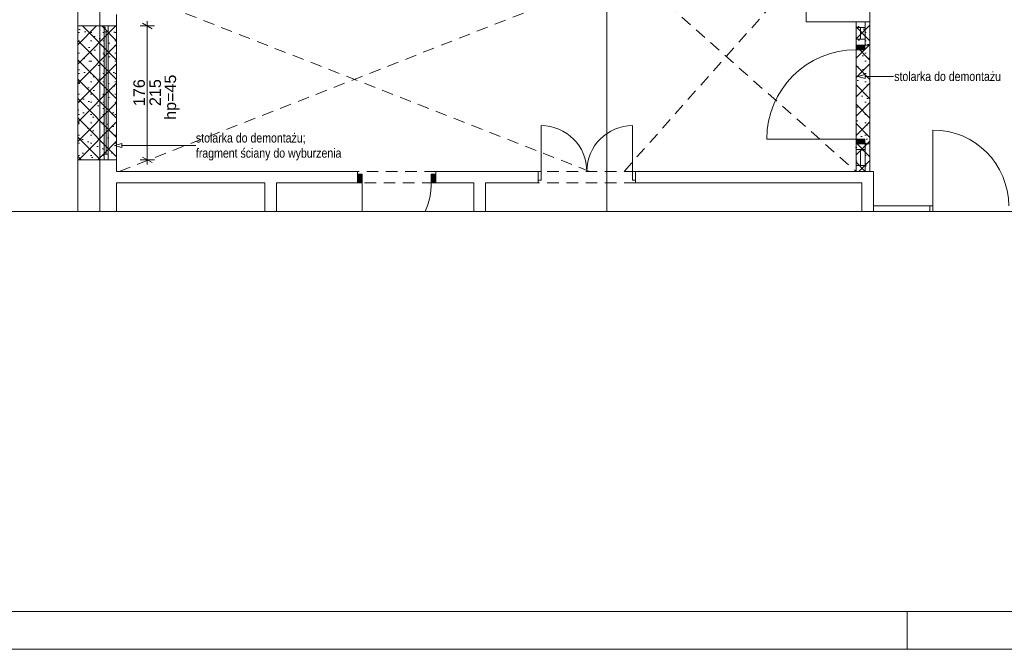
# Paper-space layout 'A-20 ROZBIÓRKI - PIĘTRO 2' of a CAD drawing. Header units: millimetres. Extents: x 0 to 540, y 0 to 297.
# Tile 2 of 9: x 64 to 193, y 0 to 82. Entities that reach past the tile are written whole.
import ezdxf
from ezdxf.xclip import XClip

# ---------------------------------------------------------------- set-up
doc = ezdxf.new("R2010")
doc.units = ezdxf.units.MM
doc.header["$MEASUREMENT"] = 0
doc.header["$XCLIPFRAME"] = 0
for name, pattern in [('ACAD_ISO03W100', [300, 120, -180]), ('DASHDOTX2', [1000, 500, -250, 0, -250]), ('Przer. długie kreski', [2.5, 1.5, -1]), ('PRZERYWANA_DU_A', [550, 350.0000000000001, -199.9999999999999])]:
    doc.linetypes.add(name, pattern=pattern)
for name, color, linetype, lineweight in [('0_Nr_pióra__2', 8, 'Continuous', 13), ('A_wymiary_Nr_pióra__1', 7, 'Continuous', 20), ('A_wymiary_Nr_pióra__2', 8, 'Continuous', 13), ('A_ściany_Nr_pióra__1', 7, 'Continuous', 20), ('Drzwi Archicad_Nr_pióra__1', 7, 'Continuous', 20)]:
    doc.layers.add(name, color=color, linetype=linetype, lineweight=lineweight)
for name, color, linetype, lineweight, true_color in [('A_Arkusz_Nr_pióra__255', 7, 'Continuous', 15, 0x242424), ('A_opis_Nr_pióra__255', 7, 'Continuous', 15, 0x242424), ('A_opis_Nr_pióra__8', 7, 'Continuous', 13, 0x4c4c4c), ('A_osie_Nr_pióra__16', 7, 'Continuous', 5, 0x0f0f0f), ('A_rozbiórki_Nr_pióra__10', 7, 'Continuous', 13, 0x4b4b4b), ('A_sufit_Nr_pióra__4', 7, 'Continuous', 18, 0x4b4b4b), ('A_ściany_Nr_pióra__10', 7, 'Continuous', 13, 0x4b4b4b), ('A_ściany_Nr_pióra__19', 7, 'Continuous', 5, 0x191919), ('Okna Archicada_Nr_pióra__19', 7, 'Continuous', 5, 0x191919)]:
    doc.layers.add(name, color=color, linetype=linetype, lineweight=lineweight, true_color=true_color)
for name, color, linetype in [('A_podrys', 7, 'Continuous'), ('A_rozbiórki', 7, 'Continuous'), ('Drzwi Archicad', 7, 'Continuous')]:
    doc.layers.add(name, color=color, linetype=linetype)
doc.styles.add('STYL_AUTOMATYCZNY_2', font='ARIALN.TTF')
doc.styles.add('STYL_AUTOMATYCZNY_4', font='arial.ttf')
pattern_1 = [(45, (-1568.391002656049, -322.1498506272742), (-1.257235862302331, 1.257235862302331), []), (135, (-1568.391002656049, -322.1498506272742), (1.257235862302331, 1.257235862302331), []), (90, (-1569.648238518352, -320.8926147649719), (-1.600200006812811, 0), [0, -1.066800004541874, 0, -1.600200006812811]), (155, (-1568.391002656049, -319.6353789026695), (0.6762737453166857, 1.450273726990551), [0, -0.7823200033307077, 0, -1.351280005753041])]

# ---------------------------------------------------------------- blocks, each defined once
blk = doc.blocks.new('Rysunek_1_1', base_point=(-1568.391002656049, -322.1498506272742))
at = {"layer": 'A_rozbiórki', "linetype": 'Continuous', "lineweight": 0, "true_color": 0x4b4b4b}
h = blk.add_hatch(dxfattribs=at)
h.set_pattern_fill('facing_tile_0001', color=251, style=0, pattern_type=2)
h.set_pattern_definition(pattern_1)
h.paths.add_polyline_path([(77.08110631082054, 63.66421606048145), (77.08110631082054, 81.08421606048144), (72.03410631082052, 81.08421606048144), (72.03410631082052, 63.66421606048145)])
h = blk.add_hatch(dxfattribs=at)
h.set_pattern_fill('facing_tile_0001', color=251, style=0, pattern_type=2)
h.set_pattern_definition(pattern_1)
h.paths.add_polyline_path([(173.36110631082, 81.61421606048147), (173.36110631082, 62.16421606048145), (175.1611063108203, 62.16421606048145), (175.1611063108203, 81.61421606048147)])
at = {"layer": 'Drzwi Archicad', "linetype": 'Continuous', "lineweight": 0, "true_color": 0xfdfdfd}
for points in [[(174.5111063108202, 78.59061506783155), (173.36110631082, 78.59061506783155), (173.36110631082, 77.9906150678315), (174.5111063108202, 77.9906150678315)], [(173.36110631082, 65.76421606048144), (174.5111063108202, 65.76421606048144), (174.5111063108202, 66.36421606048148), (173.36110631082, 66.36421606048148)], [(108.4611063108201, 60.6642160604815), (109.06110631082, 60.6642160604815), (109.06110631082, 61.81421606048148), (108.4611063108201, 61.81421606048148)], [(118.6521158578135, 61.81421606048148), (118.0521158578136, 61.81421606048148), (118.0521158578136, 60.6642160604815), (118.6521158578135, 60.6642160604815)]]:
    blk.add_hatch(color=7, dxfattribs=at).paths.add_polyline_path(points)
at = {"layer": '0_Nr_pióra__2', "color": 8, "linetype": 'PRZERYWANA_DU_A', "lineweight": 13, "flags": 128}
for points in [[(58.735121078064, 56.92498347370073), (173.7351210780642, 56.92498347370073)], [(173.7351210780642, 56.92498347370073), (208.7351210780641, 56.92498347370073)]]:
    blk.add_lwpolyline(points, dxfattribs=at)
at = {"layer": 'A_opis_Nr_pióra__255', "color": 250, "linetype": 'Continuous', "lineweight": 15, "true_color": 0x242424}
for p, q in [((173.6136054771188, 74.51389080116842), (174.5466201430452, 74.76388994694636)), ((173.6136054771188, 74.51389080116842), (174.5466201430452, 74.26389165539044)), ((174.5466201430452, 74.76388994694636), (174.5466201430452, 74.26389165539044)), ((174.5466201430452, 74.51389080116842), (175.9900005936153, 74.51389080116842)), ((175.9900005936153, 74.51389080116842), (178.2306181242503, 74.51389080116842)), ((76.81373694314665, 65.52243797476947), (77.746751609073, 65.77243712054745)), ((76.81373694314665, 65.52243797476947), (77.746751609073, 65.27243882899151)), ((77.746751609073, 65.77243712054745), (77.746751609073, 65.27243882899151)), ((77.746751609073, 65.52243797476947), (85.16595806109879, 65.52243797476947)), ((85.16595806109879, 65.52243797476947), (87.40657559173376, 65.52243797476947))]:
    blk.add_line(p, q, dxfattribs=at)
at = {"layer": 'A_osie_Nr_pióra__16', "color": 250, "linetype": 'DASHDOTX2', "lineweight": 5, "true_color": 0x0f0f0f}
for p, q in [((74.90610701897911, 188.7450023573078), (74.90610701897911, 56.92498492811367)), ((140.9061054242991, 188.7450023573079), (140.9061054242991, 56.92498492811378))]:
    blk.add_line(p, q, dxfattribs=at)
at = {"layer": 'A_rozbiórki_Nr_pióra__10', "color": 251, "linetype": 'ACAD_ISO03W100', "lineweight": 13, "true_color": 0x4b4b4b, "flags": 128}
for points in [[(77.08110631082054, 63.66421606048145), (72.03410631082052, 63.66421606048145), (72.03410631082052, 81.08421606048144), (77.08110631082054, 81.08421606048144)], [(173.36110631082, 81.61421606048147), (175.1611063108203, 81.61421606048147), (175.1611063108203, 62.16421606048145), (173.36110631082, 62.16421606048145)]]:
    blk.add_lwpolyline(points, close=True, dxfattribs=at)
at = {"layer": 'A_sufit_Nr_pióra__4', "color": 251, "linetype": 'Przer. długie kreski', "lineweight": 18, "true_color": 0x4b4b4b}
for p, q in [((143.1711078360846, 62.16421737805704), (166.871107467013, 88.84259475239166)), ((143.171145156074, 88.85498498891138), (173.3611058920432, 62.16421737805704)), ((77.43110660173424, 62.16421737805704), (138.681106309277, 86.12421791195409)), ((138.681106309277, 62.16421737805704), (79.08110544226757, 85.43421608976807))]:
    blk.add_line(p, q, dxfattribs=at)
at = {"layer": 'A_wymiary_Nr_pióra__1', "color": 7, "linetype": 'Continuous', "lineweight": 20}
for p, q in [((81.7061188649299, 80.7233735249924), (80.45611940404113, 81.44506001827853)), ((80.45611940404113, 64.02505923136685), (81.7061188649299, 63.30337273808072))]:
    blk.add_line(p, q, dxfattribs=at)
at = {"layer": 'A_wymiary_Nr_pióra__2', "color": 8, "linetype": 'Continuous', "lineweight": 13}
for p, q in [((82.01862152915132, 81.08421677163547), (80.14362047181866, 81.08421677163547)), ((81.081121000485, 81.08421677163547), (81.081121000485, 81.69546595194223)), ((81.081121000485, 63.66421598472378), (81.081121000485, 81.08421677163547)), ((82.01862152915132, 63.66421598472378), (80.14362047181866, 63.66421598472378)), ((81.081121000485, 63.05296680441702), (81.081121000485, 63.66421598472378))]:
    blk.add_line(p, q, dxfattribs=at)
at = {"layer": 'A_ściany_Nr_pióra__1', "color": 7, "linetype": 'Continuous', "lineweight": 20}
for p, q in [((72.03410617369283, 81.08421677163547), (77.08110481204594, 81.08421677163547)), ((72.03410617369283, 63.66421598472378), (77.08110481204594, 63.66421598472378)), ((108.4611067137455, 62.16421737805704), (108.0911051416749, 62.16421737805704)), ((108.4611067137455, 61.81421558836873), (108.4611067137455, 62.16421737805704)), ((108.4611067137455, 60.66421503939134), (108.4611067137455, 61.81421558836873)), ((118.6521173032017, 62.16421737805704), (119.0221151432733, 62.16421737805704)), ((118.6521173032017, 61.81421558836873), (118.6521173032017, 62.16421737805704)), ((118.6521173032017, 60.66421503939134), (118.6521173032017, 61.81421558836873)), ((131.9611047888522, 62.16421737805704), (131.5911069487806, 62.16421737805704)), ((131.9611047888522, 62.16421737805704), (131.9611047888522, 61.01421682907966)), ((144.6611046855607, 62.16421737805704), (145.0311062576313, 62.16421737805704)), ((144.6611046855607, 62.16421737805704), (144.6611046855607, 61.01421682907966)), ((108.4611067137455, 60.66421503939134), (107.9911062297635, 60.66421503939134)), ((118.6521173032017, 60.66421503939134), (119.1221140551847, 60.66421503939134)), ((131.9611047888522, 60.66421503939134), (131.5911069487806, 60.66421503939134)), ((131.9611047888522, 61.01421682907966), (131.9611047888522, 60.66421503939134)), ((144.6611046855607, 61.01421682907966), (144.6611046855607, 60.66421503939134)), ((144.6611046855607, 60.66421503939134), (145.0311062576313, 60.66421503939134)), ((182.9608708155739, 57.66421782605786), (182.5908729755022, 57.66421782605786)), ((182.9608708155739, 57.66421481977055), (182.9608708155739, 56.92498419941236))]:
    blk.add_line(p, q, dxfattribs=at)
at = {"layer": 'A_ściany_Nr_pióra__1', "color": 7, "linetype": 'Continuous', "lineweight": 20, "flags": 128}
for points in [[(72.03410631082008, 129.0042160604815), (72.03410631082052, 81.08421606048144)], [(166.8711063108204, 88.84259486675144), (166.8711063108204, 81.61421606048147)], [(175.161106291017, 81.61421606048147), (175.161106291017, 88.11421597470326)], [(77.08110631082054, 81.08421606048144), (77.08110631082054, 82.58421606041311)], [(166.8711063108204, 81.61421606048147), (175.161106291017, 81.61421606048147)], [(175.1611063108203, 81.61421606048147), (173.36110631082, 81.61421606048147)], [(72.03410631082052, 63.66421606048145), (72.03410631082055, 56.92498347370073)], [(77.08110631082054, 62.16421606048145), (77.08110631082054, 63.66421606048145)], [(108.4611069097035, 62.16421606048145), (77.08110631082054, 62.16421606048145)], [(131.9611060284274, 62.16421606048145), (118.6521153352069, 62.16421606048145)], [(173.36110631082, 62.16421606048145), (144.6611057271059, 62.16421606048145)], [(173.36110631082, 62.16421606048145), (175.1611063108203, 62.16421606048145)], [(175.6148766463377, 62.16421606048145), (175.1611063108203, 62.16421606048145)], [(175.6148766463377, 60.6642160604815), (175.6148766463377, 62.16421606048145)], [(77.08110631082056, 56.92498347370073), (77.08110631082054, 60.6642160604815)], [(77.08110631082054, 60.6642160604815), (96.40377652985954, 60.6642160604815)], [(96.40377652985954, 60.6642160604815), (96.40377652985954, 56.92498347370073)], [(97.9037765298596, 60.6642160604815), (108.4611069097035, 60.6642160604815)], [(97.9037765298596, 56.92498347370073), (97.9037765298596, 60.6642160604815)], [(118.6521153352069, 60.6642160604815), (123.6108797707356, 60.6642160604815)], [(123.6108797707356, 60.6642160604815), (123.6108797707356, 56.92498347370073)], [(125.1108797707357, 60.6642160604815), (131.9611060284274, 60.6642160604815)], [(125.1108797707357, 56.92498347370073), (125.1108797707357, 60.6642160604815)], [(144.6611057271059, 60.6642160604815), (174.1148766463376, 60.6642160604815)], [(174.1148766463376, 60.6642160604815), (174.1148766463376, 56.92498347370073)], [(175.6148766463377, 56.92498347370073), (175.6148766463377, 60.6642160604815)], [(182.960871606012, 57.66421606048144), (175.6148766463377, 57.66421606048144)], [(175.6148766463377, 57.66421606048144), (175.6148766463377, 56.92498347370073)]]:
    blk.add_lwpolyline(points, dxfattribs=at)
at = {"layer": 'A_ściany_Nr_pióra__10', "color": 251, "linetype": 'Przer. długie kreski', "lineweight": 13, "true_color": 0x4b4b4b}
for p, q in [((173.3611058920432, 81.61421660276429), (173.3611058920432, 62.16421737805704)), ((175.1611049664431, 81.61421660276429), (175.1611049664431, 62.16421737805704)), ((118.6521173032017, 62.16421737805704), (108.4611067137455, 62.16421737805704)), ((144.6611046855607, 62.16421737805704), (131.9611047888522, 62.16421737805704)), ((118.3611072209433, 60.66421503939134), (108.4611067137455, 60.66421503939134)), ((144.6611046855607, 60.66421503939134), (131.9611047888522, 60.66421503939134))]:
    blk.add_line(p, q, dxfattribs=at)
at = {"layer": 'A_ściany_Nr_pióra__19', "color": 250, "linetype": 'Continuous', "lineweight": 5, "true_color": 0x191919}
for p, q in [((72.03410617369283, 81.08421677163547), (72.03410617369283, 63.66421598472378)), ((77.08110481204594, 63.66421598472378), (77.08110481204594, 81.08421677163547)), ((173.3611058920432, 81.61421660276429), (173.3611058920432, 78.59061449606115)), ((175.1611049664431, 78.59061449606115), (175.1611049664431, 81.61421660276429)), ((173.3611058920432, 65.76421552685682), (173.3611058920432, 62.16421737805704)), ((175.1611049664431, 62.16421737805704), (175.1611049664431, 65.76421552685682))]:
    blk.add_line(p, q, dxfattribs=at)
at = {"layer": 'Drzwi Archicad_Nr_pióra__1', "color": 7, "linetype": 'Continuous', "lineweight": 20}
for p, q in [((173.3611058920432, 78.59061449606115), (173.3611058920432, 79.06061498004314)), ((173.3611058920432, 78.59061449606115), (173.3611058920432, 79.06061498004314)), ((173.3611058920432, 77.99061356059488), (173.3611058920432, 78.59061449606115)), ((173.3611058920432, 78.59061449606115), (174.5111064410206, 78.59061449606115)), ((173.3611058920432, 78.59061449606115), (174.5111064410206, 78.59061449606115)), ((173.3611058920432, 78.59061449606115), (174.5111064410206, 78.59061449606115)), ((174.5111064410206, 78.59061449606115), (174.5111064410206, 77.99061356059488)), ((174.5111064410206, 78.59061449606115), (175.1611049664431, 78.59061449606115)), ((174.5111064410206, 78.59061449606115), (175.1611049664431, 78.59061449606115)), ((175.1611049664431, 78.59061449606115), (175.1611049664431, 78.96061606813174)), ((175.1611049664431, 78.59061449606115), (175.1611049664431, 78.96061606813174)), ((174.5111064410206, 77.99061356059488), (173.3611058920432, 77.99061356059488)), ((132.3611079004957, 62.16421737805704), (132.3611079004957, 68.1142142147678)), ((144.2611053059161, 62.16421737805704), (144.2611053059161, 68.1142142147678)), ((183.3608701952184, 57.66421782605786), (183.3608701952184, 67.54421481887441)), ((173.3611058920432, 66.36421646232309), (161.7347087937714, 66.36421646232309)), ((173.3611058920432, 65.76421552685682), (173.3611058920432, 66.36421646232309)), ((173.3611058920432, 66.36421646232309), (174.5111064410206, 66.36421646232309)), ((174.5111064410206, 65.76421552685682), (173.3611058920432, 65.76421552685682)), ((173.3611058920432, 65.76421552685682), (174.5111064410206, 65.76421552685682)), ((173.3611058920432, 65.76421552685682), (174.5111064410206, 65.76421552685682)), ((173.3611058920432, 65.76421552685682), (173.3611058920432, 65.29421504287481)), ((173.3611058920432, 65.76421552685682), (173.3611058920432, 65.29421504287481)), ((174.5111064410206, 66.36421646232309), (174.5111064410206, 65.76421552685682)), ((174.5111064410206, 65.76421552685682), (175.1611049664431, 65.76421552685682)), ((174.5111064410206, 65.76421552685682), (175.1611049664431, 65.76421552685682)), ((175.1611049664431, 65.76421552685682), (175.1611049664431, 65.39421768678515)), ((175.1611049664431, 65.76421552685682), (175.1611049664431, 65.39421768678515)), ((108.4611067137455, 62.16421737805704), (108.0911051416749, 62.16421737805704)), ((108.4611067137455, 62.16421737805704), (108.0911051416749, 62.16421737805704)), ((108.4611067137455, 61.81421558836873), (108.4611067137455, 62.16421737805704)), ((108.4611067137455, 61.81421558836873), (108.4611067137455, 62.16421737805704)), ((109.0611076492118, 61.81421558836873), (108.4611067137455, 61.81421558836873)), ((108.4611067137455, 61.81421558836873), (108.4611067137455, 60.66421503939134)), ((108.4611067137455, 60.66421503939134), (108.4611067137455, 61.81421558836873)), ((108.4611067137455, 60.66421503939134), (108.4611067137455, 61.81421558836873)), ((109.0611076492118, 60.66421503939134), (109.0611076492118, 61.81421558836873)), ((118.6521173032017, 61.81421558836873), (118.0521163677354, 61.81421558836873)), ((118.0521163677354, 61.81421558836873), (118.0521163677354, 60.66421503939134)), ((118.6521173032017, 61.81421558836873), (118.6521173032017, 62.16421737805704)), ((118.6521173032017, 61.81421558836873), (118.6521173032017, 62.16421737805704)), ((118.6521173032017, 62.16421737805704), (119.0221151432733, 62.16421737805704)), ((118.6521173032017, 62.16421737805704), (119.0221151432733, 62.16421737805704)), ((118.6521173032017, 60.66421503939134), (118.6521173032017, 61.81421558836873)), ((118.6521173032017, 60.66421503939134), (118.6521173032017, 61.81421558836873)), ((118.6521173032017, 60.66421503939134), (118.6521173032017, 61.81421558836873)), ((131.9611047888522, 62.16421737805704), (131.5911069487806, 62.16421737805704)), ((131.9611047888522, 62.16421737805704), (131.5911069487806, 62.16421737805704)), ((132.3611079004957, 62.16421737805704), (131.9611047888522, 62.16421737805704)), ((131.9611047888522, 62.16421737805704), (131.9611047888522, 61.01421682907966)), ((131.9611047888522, 62.16421737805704), (131.9611047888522, 61.01421682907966)), ((131.9611047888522, 62.16421737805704), (131.9611047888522, 61.01421682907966)), ((132.3611079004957, 61.01421682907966), (132.3611079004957, 62.16421737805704)), ((144.6611046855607, 62.16421737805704), (144.2611053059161, 62.16421737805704)), ((144.2611053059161, 62.16421737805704), (144.2611053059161, 61.01421682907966)), ((144.6611046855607, 61.01421682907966), (144.6611046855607, 62.16421737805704)), ((144.6611046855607, 62.16421737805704), (144.6611046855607, 61.01421682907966)), ((144.6611046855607, 62.16421737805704), (144.6611046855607, 61.01421682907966)), ((144.6611046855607, 62.16421737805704), (145.0311062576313, 62.16421737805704)), ((144.6611046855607, 62.16421737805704), (145.0311062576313, 62.16421737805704)), ((108.4611067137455, 60.66421503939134), (107.9911062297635, 60.66421503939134)), ((108.4611067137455, 60.66421503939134), (107.9911062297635, 60.66421503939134)), ((108.4611067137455, 60.66421503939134), (109.0611076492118, 60.66421503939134)), ((109.0611076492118, 60.66421523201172), (109.0611076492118, 56.92498366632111)), ((118.0521163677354, 60.66421503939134), (118.6521173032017, 60.66421503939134)), ((118.6521173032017, 60.66421503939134), (119.1221140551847, 60.66421503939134)), ((118.6521173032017, 60.66421503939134), (119.1221140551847, 60.66421503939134)), ((131.9611047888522, 60.66421503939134), (131.5911069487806, 60.66421503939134)), ((131.9611047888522, 60.66421503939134), (131.5911069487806, 60.66421503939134)), ((131.9611047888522, 61.01421682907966), (132.3611079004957, 61.01421682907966)), ((131.9611047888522, 61.01421682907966), (131.9611047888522, 60.66421503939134)), ((131.9611047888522, 61.01421682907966), (131.9611047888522, 60.66421503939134)), ((144.2611053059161, 61.01421682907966), (144.6611046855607, 61.01421682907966)), ((144.6611046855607, 61.01421682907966), (144.6611046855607, 60.66421503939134)), ((144.6611046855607, 61.01421682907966), (144.6611046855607, 60.66421503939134)), ((144.6611046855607, 60.66421503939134), (145.0311062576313, 60.66421503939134)), ((144.6611046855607, 60.66421503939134), (145.0311062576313, 60.66421503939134)), ((182.9608708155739, 57.66421782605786), (182.5908729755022, 57.66421782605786)), ((182.9608708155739, 57.66421782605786), (182.5908729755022, 57.66421782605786)), ((182.9608708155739, 57.66421782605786), (183.3608701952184, 57.66421782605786)), ((182.9608708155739, 56.92498419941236), (182.9608708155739, 57.66421481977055)), ((182.9608708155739, 57.66421481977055), (182.9608708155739, 56.92498419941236)), ((182.9608708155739, 57.66421481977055), (182.9608708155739, 56.92498419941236)), ((183.3608701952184, 57.66421782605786), (183.3608701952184, 56.92498419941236))]:
    blk.add_line(p, q, dxfattribs=at)
for centre, radius, start, end in [((173.3611063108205, 66.36421606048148), 11.62639900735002, 90, 180), ((132.3611063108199, 62.16421606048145), 5.950000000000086, 0, 90), ((144.2611063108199, 62.16421606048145), 5.950000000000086, 90, 180), ((183.3608713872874, 57.66421606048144), 9.879999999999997, 0, 90), ((109.06110631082, 60.66421606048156), 8.99100954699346, 335.4248923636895, 0)]:
    blk.add_arc(centre, radius, start, end, dxfattribs=at)
at = {"layer": 'Okna Archicada_Nr_pióra__19', "color": 250, "linetype": 'Continuous', "lineweight": 5, "true_color": 0x191919}
for p, q in [((75.98110558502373, 81.08421677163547), (75.4811072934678, 81.08421677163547)), ((75.4811072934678, 81.08421677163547), (75.4811072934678, 63.66421598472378)), ((75.98110558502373, 63.66421598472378), (75.98110558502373, 81.08421677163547)), ((173.3611058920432, 78.59061449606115), (173.3611058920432, 81.61421660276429)), ((173.3611058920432, 81.61421660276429), (174.5611077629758, 81.61421660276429)), ((174.5611077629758, 80.86421543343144), (173.3611058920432, 80.86421543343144)), ((173.9611068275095, 80.86421543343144), (173.9611068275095, 79.34061566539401)), ((174.5611077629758, 81.61421660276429), (174.5611077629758, 78.59061449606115)), ((75.98110558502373, 80.3342156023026), (75.4811072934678, 80.3342156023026)), ((75.73110643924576, 64.41421715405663), (75.73110643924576, 80.3342156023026)), ((174.5611077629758, 79.34061566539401), (173.3611058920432, 79.34061566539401)), ((174.5611077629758, 78.59061449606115), (173.3611058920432, 78.59061449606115)), ((174.5611077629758, 65.76421552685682), (173.3611058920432, 65.76421552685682)), ((173.3611058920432, 65.76421552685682), (173.3611058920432, 62.16421737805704)), ((174.5611077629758, 62.16421737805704), (174.5611077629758, 65.76421552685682)), ((75.98110558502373, 64.41421715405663), (75.4811072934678, 64.41421715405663)), ((174.5611077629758, 65.01421435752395), (173.3611058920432, 65.01421435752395)), ((173.9611068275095, 62.91421481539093), (173.9611068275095, 65.01421435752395)), ((75.4811072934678, 63.66421598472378), (75.98110558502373, 63.66421598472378)), ((174.5611077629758, 62.91421481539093), (173.3611058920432, 62.91421481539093)), ((173.3611058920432, 62.16421737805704), (174.5611077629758, 62.16421737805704))]:
    blk.add_line(p, q, dxfattribs=at)
at = {"layer": 'A_opis_Nr_pióra__8', "color": 251, "linetype": 'Continuous', "lineweight": 13, "true_color": 0x4c4c4c, "insert": (192.2354181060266, 74.51030990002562), "char_height": 1.2, "attachment_point": 6, "style": 'STYL_AUTOMATYCZNY_2'}
blk.add_mtext('\\A1;{\\pqr;\\fArial Narrow|b0|i0|c238|p0;\\W1.000000;stolarka do demontażu}', dxfattribs=at)
at = {"layer": 'A_opis_Nr_pióra__8', "color": 251, "linetype": 'Continuous', "lineweight": 13, "true_color": 0x4c4c4c, "insert": (87.40657661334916, 65.35052114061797), "char_height": 1.2, "width": 19.50918625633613, "attachment_point": 4, "line_spacing_factor": 0.9866748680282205, "style": 'STYL_AUTOMATYCZNY_2'}
blk.add_mtext('\\A1;{\\pql;\\fArial Narrow|b0|i0|c238|p0;\\W1.000000;stolarka do demontażu; fragment ściany do wyburzenia}', dxfattribs=at)
at = {"layer": 'A_wymiary_Nr_pióra__1', "color": 7, "linetype": 'Continuous', "lineweight": 20, "insert": (83.32433712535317, 71.80451682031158), "char_height": 1.5, "attachment_point": 2, "rotation": 90, "style": 'STYL_AUTOMATYCZNY_4'}
blk.add_mtext('\\A1;{\\pqc;\\fArial|b0|i0|c238|p0;\\W1.000000;hp=45}', dxfattribs=at)
at = {"layer": 'A_wymiary_Nr_pióra__1', "color": 7, "linetype": 'Continuous', "lineweight": 20, "char_height": 1.5, "width": 3.432255, "attachment_point": 7, "rotation": 90, "style": 'STYL_AUTOMATYCZNY_4'}
for s, insert in [('\\A1;{\\pql;\\fArial|b0|i0|c238|p0;\\W1.000000;176}', (80.78112025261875, 70.65808853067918)), ('\\A1;{\\pql;\\fArial|b0|i0|c238|p0;\\W1.000000;215}', (82.8811203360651, 70.65808853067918))]:
    blk.add_mtext(s, dxfattribs=dict(at, insert=insert))

psp = doc.layouts.new('A-20 ROZBIÓRKI - PIĘTRO 2')

# ---------------------------------------------------------------- linework, layer by layer
at = {"layer": 'A_Arkusz_Nr_pióra__255', "color": 250, "linetype": 'Continuous', "lineweight": 15, "true_color": 0x242424}
for p, q in [((535.1000000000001, 4.900001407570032), (29.8998034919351, 4.900326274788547)), ((180.0000000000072, 5.067252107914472e-05), (180.0000000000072, 4.90005070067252))]:
    psp.add_line(p, q, dxfattribs=at)
at = {"layer": 'A_Arkusz_Nr_pióra__255', "color": 250, "linetype": 'Continuous', "lineweight": 15, "true_color": 0x242424, "flags": 128}
psp.add_lwpolyline([(-1.040834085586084e-14, 297), (540, 297), (540, 1.109329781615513e-14), (-1.040834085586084e-14, 1.109329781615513e-14)], close=True, dxfattribs=at)

# ---------------------------------------------------------------- block references
at = {"layer": 'A_podrys', "color": 37, "linetype": 'Continuous', "lineweight": 5, "true_color": 0x656532}
ref = psp.add_blockref('Rysunek_1_1', (-1568.391002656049, -322.1498506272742), dxfattribs=at)
XClip(ref).set_block_clipping_path([(50.35036002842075, 56.92498347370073), (300.8003312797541, 265.7349834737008)])

doc.saveas('drawing.dxf')
